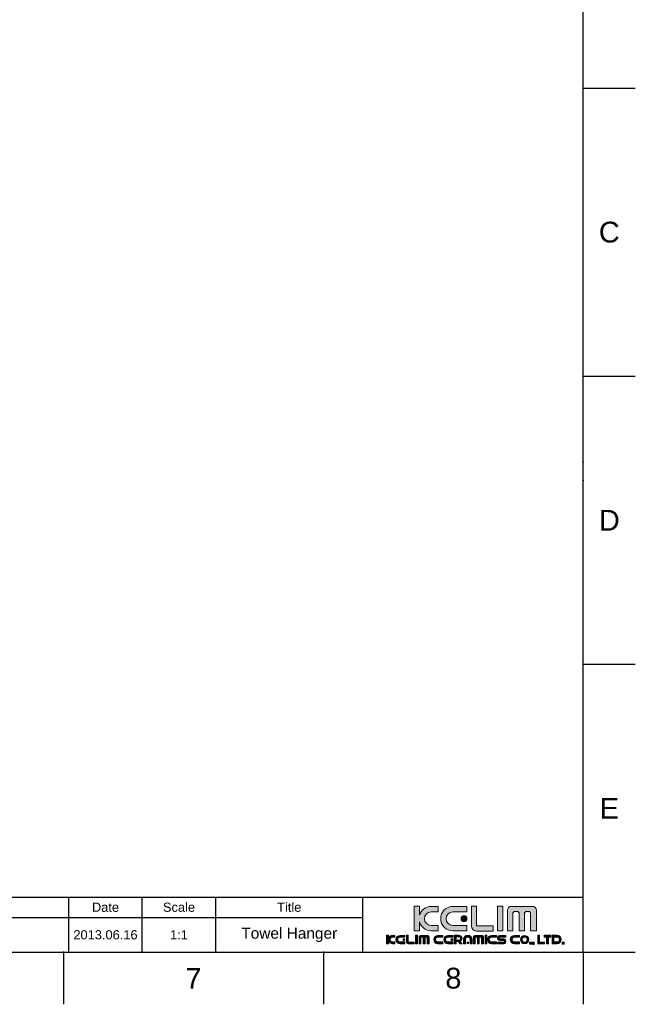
# Model space of a CAD drawing. Header units: millimetres. Extents: x 580 to 2065, y -13 to 1037.
# Tile 5 of 6: x 1646 to 2065, y -13 to 656. Entities that reach past the tile are written whole.
import ezdxf

# ---------------------------------------------------------------- set-up
doc = ezdxf.new("R2010")
doc.units = ezdxf.units.MM
doc.header["$LTSCALE"] = 0.1
doc.layers.add('FORM', color=7, linetype='Continuous')
doc.layers.add('TEXT', color=2, linetype='Continuous')
doc.styles.get("Standard").update_dxf_attribs({"font": 'arial_0.ttf'})

msp = doc.modelspace()

# ---------------------------------------------------------------- hatches: boundary and pattern name
at = {"layer": 'TEXT'}
h = msp.add_hatch(color=2, dxfattribs=at)
h.dxf.hatch_style = 2
edge = h.paths.add_edge_path()
edge.add_spline(control_points=[(1930.67, 40.36), (1930.67, 40.36), (1925.85, 40.36), (1925.85, 40.36), (1923.31, 40.36), (1921.27, 42.41), (1921.27, 44.93), (1921.27, 47.47), (1923.31, 49.52), (1925.85, 49.52), (1925.85, 49.52), (1930.67, 49.52), (1930.67, 49.52), (1930.67, 49.52), (1930.67, 53.3), (1930.67, 53.3), (1930.67, 53.3), (1925.91, 53.3), (1925.91, 53.3), (1922.09, 53.3), (1918.89, 50.74), (1917.91, 47.25), (1917.91, 47.25), (1917.91, 53.42), (1917.91, 53.42), (1917.91, 53.42), (1914.38, 53.42), (1914.38, 53.42), (1914.38, 53.42), (1914.38, 36.58), (1914.38, 36.58), (1914.38, 36.58), (1917.91, 36.58), (1917.91, 36.58), (1917.91, 36.58), (1917.91, 42.76), (1917.91, 42.76), (1918.89, 39.26), (1922.09, 36.69), (1925.91, 36.69), (1925.91, 36.69), (1930.67, 36.69), (1930.67, 36.69), (1930.67, 36.69), (1930.67, 40.36), (1930.67, 40.36)], knot_values=[0, 0, 0, 0, 1, 1, 1, 2, 2, 2, 3, 3, 3, 4, 4, 4, 5, 5, 5, 6, 6, 6, 7, 7, 7, 8, 8, 8, 9, 9, 9, 10, 10, 10, 11, 11, 11, 12, 12, 12, 13, 13, 13, 14, 14, 14, 15, 15, 15, 15], degree=3, periodic=0)
h = msp.add_hatch(color=256, dxfattribs=at)
h.dxf.hatch_style = 2
edge = h.paths.add_edge_path()
edge.add_spline(control_points=[(1940.63, 36.69), (1940.63, 36.69), (1950.23, 36.69), (1950.23, 36.69), (1950.23, 36.69), (1950.23, 40.36), (1950.23, 40.36), (1950.23, 40.36), (1940.57, 40.36), (1940.57, 40.36), (1938.04, 40.36), (1936, 42.41), (1936, 44.93), (1936, 47.47), (1938.04, 49.52), (1940.57, 49.52), (1940.57, 49.52), (1950.23, 49.52), (1950.23, 49.52), (1950.23, 49.52), (1950.23, 53.3), (1950.23, 53.3), (1950.23, 53.3), (1940.63, 53.3), (1940.63, 53.3), (1936.04, 53.3), (1932.33, 49.59), (1932.33, 45), (1932.33, 40.41), (1936.04, 36.69), (1940.63, 36.69)], knot_values=[0, 0, 0, 0, 1, 1, 1, 2, 2, 2, 3, 3, 3, 4, 4, 4, 5, 5, 5, 6, 6, 6, 7, 7, 7, 8, 8, 8, 9, 9, 9, 10, 10, 10, 10], degree=3, periodic=0)
h = msp.add_hatch(color=2, dxfattribs=at)
h.dxf.hatch_style = 2
edge = h.paths.add_edge_path()
edge.add_spline(control_points=[(1946.18, 44.93), (1946.18, 43.83), (1947.08, 42.93), (1948.18, 42.93), (1949.29, 42.93), (1950.19, 43.83), (1950.19, 44.93), (1950.19, 46.05), (1949.29, 46.94), (1948.18, 46.94), (1947.08, 46.94), (1946.18, 46.05), (1946.18, 44.93)], knot_values=[0, 0, 0, 0, 1, 1, 1, 2, 2, 2, 3, 3, 3, 4, 4, 4, 4], degree=3, periodic=0)
h = msp.add_hatch(color=2, dxfattribs=at)
h.dxf.hatch_style = 2
edge = h.paths.add_edge_path()
edge.add_spline(control_points=[(1956.74, 36.56), (1956.74, 36.56), (1968.09, 36.56), (1968.09, 36.56), (1968.09, 36.56), (1968.09, 40.1), (1968.09, 40.1), (1968.09, 40.1), (1956.77, 40.1), (1956.77, 40.1), (1956.77, 40.1), (1956.75, 40.06), (1956.75, 40.06), (1956.75, 40.06), (1956.75, 53.42), (1956.75, 53.42), (1956.75, 53.42), (1953.22, 53.42), (1953.22, 53.42), (1953.22, 53.42), (1953.22, 40.1), (1953.22, 40.1), (1953.22, 40.1), (1953.21, 40.11), (1953.21, 40.11), (1953.21, 38.15), (1954.8, 36.55), (1956.77, 36.55), (1956.77, 36.55), (1956.74, 36.56), (1956.74, 36.56)], knot_values=[0, 0, 0, 0, 1, 1, 1, 2, 2, 2, 3, 3, 3, 4, 4, 4, 5, 5, 5, 6, 6, 6, 7, 7, 7, 8, 8, 8, 9, 9, 9, 10, 10, 10, 10], degree=3, periodic=0)
h = msp.add_hatch(color=2, dxfattribs=at)
h.dxf.hatch_style = 2
h.paths.add_polyline_path([(1974.57, 53.42), (1971.03, 53.42), (1971.03, 36.58), (1974.57, 36.58)])
h = msp.add_hatch(color=2, dxfattribs=at)
h.dxf.hatch_style = 2
edge = h.paths.add_edge_path()
edge.add_spline(control_points=[(1994.75, 53.34), (1994.75, 53.34), (1980.37, 53.34), (1980.37, 53.34), (1978.89, 53.34), (1977.69, 52.15), (1977.69, 50.68), (1977.69, 50.68), (1977.69, 36.6), (1977.69, 36.6), (1977.69, 36.6), (1981.51, 36.6), (1981.51, 36.6), (1981.51, 36.6), (1981.51, 48.94), (1981.51, 48.94), (1981.51, 48.94), (1982.31, 49.74), (1982.31, 49.74), (1982.31, 49.74), (1984.87, 49.74), (1984.87, 49.74), (1984.87, 49.74), (1985.67, 48.94), (1985.67, 48.94), (1985.67, 48.94), (1985.67, 36.6), (1985.67, 36.6), (1985.67, 36.6), (1989.36, 36.6), (1989.36, 36.6), (1989.36, 36.6), (1989.36, 48.94), (1989.36, 48.94), (1989.36, 48.94), (1990.17, 49.74), (1990.17, 49.74), (1990.17, 49.74), (1992.72, 49.74), (1992.72, 49.74), (1992.72, 49.74), (1993.51, 48.94), (1993.51, 48.94), (1993.51, 48.94), (1993.51, 36.6), (1993.51, 36.6), (1993.51, 36.6), (1997.43, 36.6), (1997.43, 36.6), (1997.43, 36.6), (1997.43, 50.68), (1997.43, 50.68), (1997.43, 52.15), (1996.23, 53.34), (1994.75, 53.34)], knot_values=[0, 0, 0, 0, 1, 1, 1, 2, 2, 2, 3, 3, 3, 4, 4, 4, 5, 5, 5, 6, 6, 6, 7, 7, 7, 8, 8, 8, 9, 9, 9, 10, 10, 10, 11, 11, 11, 12, 12, 12, 13, 13, 13, 14, 14, 14, 15, 15, 15, 16, 16, 16, 17, 17, 17, 18, 18, 18, 18], degree=3, periodic=0)
h = msp.add_hatch(color=2, dxfattribs=at)
h.dxf.hatch_style = 2
edge = h.paths.add_edge_path()
edge.add_spline(control_points=[(1896.76, 31.5), (1896.76, 31.5), (1896.76, 33.66), (1896.76, 33.66), (1896.76, 33.66), (1895.53, 33.66), (1895.53, 33.66), (1895.53, 33.66), (1895.53, 27.78), (1895.53, 27.78), (1895.53, 27.78), (1896.76, 27.78), (1896.76, 27.78), (1896.76, 27.78), (1896.76, 29.95), (1896.76, 29.95), (1897.09, 28.73), (1898.21, 27.83), (1899.55, 27.83), (1899.55, 27.83), (1901.21, 27.83), (1901.21, 27.83), (1901.21, 27.83), (1901.21, 29.1), (1901.21, 29.1), (1901.21, 29.1), (1899.53, 29.1), (1899.53, 29.1), (1898.64, 29.1), (1897.93, 29.82), (1897.93, 30.7), (1897.93, 31.59), (1898.64, 32.3), (1899.53, 32.3), (1899.53, 32.3), (1901.21, 32.3), (1901.21, 32.3), (1901.21, 32.3), (1901.21, 33.62), (1901.21, 33.62), (1901.21, 33.62), (1899.55, 33.62), (1899.55, 33.62), (1898.21, 33.62), (1897.09, 32.72), (1896.76, 31.5)], knot_values=[0, 0, 0, 0, 1, 1, 1, 2, 2, 2, 3, 3, 3, 4, 4, 4, 5, 5, 5, 6, 6, 6, 7, 7, 7, 8, 8, 8, 9, 9, 9, 10, 10, 10, 11, 11, 11, 12, 12, 12, 13, 13, 13, 14, 14, 14, 15, 15, 15, 15], degree=3, periodic=0)
h = msp.add_hatch(color=2, dxfattribs=at)
h.dxf.hatch_style = 2
edge = h.paths.add_edge_path()
edge.add_spline(control_points=[(1901.78, 30.72), (1901.78, 29.12), (1903.08, 27.83), (1904.68, 27.83), (1904.68, 27.83), (1908.03, 27.83), (1908.03, 27.83), (1908.03, 27.83), (1908.03, 29.1), (1908.03, 29.1), (1908.03, 29.1), (1904.66, 29.1), (1904.66, 29.1), (1903.78, 29.1), (1903.06, 29.82), (1903.06, 30.7), (1903.06, 31.59), (1903.78, 32.3), (1904.66, 32.3), (1904.66, 32.3), (1908.03, 32.3), (1908.03, 32.3), (1908.03, 32.3), (1908.03, 33.62), (1908.03, 33.62), (1908.03, 33.62), (1904.68, 33.62), (1904.68, 33.62), (1903.08, 33.62), (1901.78, 32.32), (1901.78, 30.72)], knot_values=[0, 0, 0, 0, 1, 1, 1, 2, 2, 2, 3, 3, 3, 4, 4, 4, 5, 5, 5, 6, 6, 6, 7, 7, 7, 8, 8, 8, 9, 9, 9, 10, 10, 10, 10], degree=3, periodic=0)
h = msp.add_hatch(color=2, dxfattribs=at)
h.dxf.hatch_style = 2
edge = h.paths.add_edge_path()
edge.add_spline(control_points=[(1910.3, 29), (1910.3, 29), (1910.3, 33.66), (1910.3, 33.66), (1910.3, 33.66), (1909.07, 33.66), (1909.07, 33.66), (1909.07, 33.66), (1909.07, 29.01), (1909.07, 29.01), (1909.07, 29.01), (1909.07, 29.02), (1909.07, 29.02), (1909.07, 28.33), (1909.62, 27.78), (1910.31, 27.78), (1910.31, 27.78), (1910.3, 27.78), (1910.3, 27.78), (1910.3, 27.78), (1914.26, 27.78), (1914.26, 27.78), (1914.26, 27.78), (1914.26, 29.01), (1914.26, 29.01), (1914.26, 29.01), (1910.31, 29.01), (1910.31, 29.01), (1910.31, 29.01), (1910.3, 29), (1910.3, 29)], knot_values=[0, 0, 0, 0, 1, 1, 1, 2, 2, 2, 3, 3, 3, 4, 4, 4, 5, 5, 5, 6, 6, 6, 7, 7, 7, 8, 8, 8, 9, 9, 9, 10, 10, 10, 10], degree=3, periodic=0)
h = msp.add_hatch(color=2, dxfattribs=at)
h.dxf.hatch_style = 2
h.paths.add_polyline_path([(1915.28, 27.78), (1916.52, 27.78), (1916.52, 33.66), (1915.28, 33.66)])
h = msp.add_hatch(color=2, dxfattribs=at)
h.dxf.hatch_style = 2
edge = h.paths.add_edge_path()
edge.add_spline(control_points=[(1923.56, 33.63), (1923.56, 33.63), (1918.54, 33.63), (1918.54, 33.63), (1918.02, 33.63), (1917.61, 33.22), (1917.61, 32.7), (1917.61, 32.7), (1917.61, 27.79), (1917.61, 27.79), (1917.61, 27.79), (1918.94, 27.79), (1918.94, 27.79), (1918.94, 27.79), (1918.94, 32.1), (1918.94, 32.1), (1918.94, 32.1), (1919.22, 32.38), (1919.22, 32.38), (1919.22, 32.38), (1920.11, 32.38), (1920.11, 32.38), (1920.11, 32.38), (1920.39, 32.1), (1920.39, 32.1), (1920.39, 32.1), (1920.39, 27.79), (1920.39, 27.79), (1920.39, 27.79), (1921.68, 27.79), (1921.68, 27.79), (1921.68, 27.79), (1921.68, 32.1), (1921.68, 32.1), (1921.68, 32.1), (1921.96, 32.38), (1921.96, 32.38), (1921.96, 32.38), (1922.85, 32.38), (1922.85, 32.38), (1922.85, 32.38), (1923.12, 32.1), (1923.12, 32.1), (1923.12, 32.1), (1923.12, 27.79), (1923.12, 27.79), (1923.12, 27.79), (1924.49, 27.79), (1924.49, 27.79), (1924.49, 27.79), (1924.49, 32.7), (1924.49, 32.7), (1924.49, 33.22), (1924.07, 33.63), (1923.56, 33.63)], knot_values=[0, 0, 0, 0, 1, 1, 1, 2, 2, 2, 3, 3, 3, 4, 4, 4, 5, 5, 5, 6, 6, 6, 7, 7, 7, 8, 8, 8, 9, 9, 9, 10, 10, 10, 11, 11, 11, 12, 12, 12, 13, 13, 13, 14, 14, 14, 15, 15, 15, 16, 16, 16, 17, 17, 17, 18, 18, 18, 18], degree=3, periodic=0)
h = msp.add_hatch(color=2, dxfattribs=at)
h.dxf.hatch_style = 2
edge = h.paths.add_edge_path()
edge.add_spline(control_points=[(1927.57, 30.72), (1927.57, 29.12), (1928.86, 27.83), (1930.46, 27.83), (1930.46, 27.83), (1933.81, 27.83), (1933.81, 27.83), (1933.81, 27.83), (1933.81, 29.1), (1933.81, 29.1), (1933.81, 29.1), (1930.44, 29.1), (1930.44, 29.1), (1929.56, 29.1), (1928.85, 29.82), (1928.85, 30.7), (1928.85, 31.59), (1929.56, 32.3), (1930.44, 32.3), (1930.44, 32.3), (1933.81, 32.3), (1933.81, 32.3), (1933.81, 32.3), (1933.81, 33.62), (1933.81, 33.62), (1933.81, 33.62), (1930.46, 33.62), (1930.46, 33.62), (1928.86, 33.62), (1927.57, 32.32), (1927.57, 30.72)], knot_values=[0, 0, 0, 0, 1, 1, 1, 2, 2, 2, 3, 3, 3, 4, 4, 4, 5, 5, 5, 6, 6, 6, 7, 7, 7, 8, 8, 8, 9, 9, 9, 10, 10, 10, 10], degree=3, periodic=0)
h = msp.add_hatch(color=2, dxfattribs=at)
h.dxf.hatch_style = 2
edge = h.paths.add_edge_path()
edge.add_spline(control_points=[(1934.39, 30.72), (1934.39, 29.12), (1935.68, 27.83), (1937.29, 27.83), (1937.29, 27.83), (1940.63, 27.83), (1940.63, 27.83), (1940.63, 27.83), (1940.63, 29.1), (1940.63, 29.1), (1940.63, 29.1), (1937.26, 29.1), (1937.26, 29.1), (1936.38, 29.1), (1935.67, 29.82), (1935.67, 30.7), (1935.67, 31.59), (1936.38, 32.3), (1937.26, 32.3), (1937.26, 32.3), (1940.63, 32.3), (1940.63, 32.3), (1940.63, 32.3), (1940.63, 33.62), (1940.63, 33.62), (1940.63, 33.62), (1937.29, 33.62), (1937.29, 33.62), (1935.68, 33.62), (1934.39, 32.32), (1934.39, 30.72)], knot_values=[0, 0, 0, 0, 1, 1, 1, 2, 2, 2, 3, 3, 3, 4, 4, 4, 5, 5, 5, 6, 6, 6, 7, 7, 7, 8, 8, 8, 9, 9, 9, 10, 10, 10, 10], degree=3, periodic=0)
h = msp.add_hatch(color=2, dxfattribs=at)
h.dxf.hatch_style = 2
edge = h.paths.add_edge_path()
edge.add_spline(control_points=[(1946.86, 31.49), (1946.86, 32.69), (1945.76, 33.66), (1944.41, 33.66), (1944.41, 33.66), (1942.81, 33.66), (1942.81, 33.66), (1942.81, 33.66), (1941.58, 33.66), (1941.58, 33.66), (1941.58, 33.66), (1941.58, 32.7), (1941.58, 32.7), (1941.58, 32.7), (1941.58, 30.32), (1941.58, 30.32), (1941.58, 30.32), (1941.58, 29.33), (1941.58, 29.33), (1941.58, 29.33), (1941.58, 27.78), (1941.58, 27.78), (1941.58, 27.78), (1942.81, 27.78), (1942.81, 27.78), (1942.81, 27.78), (1942.81, 29.33), (1942.81, 29.33), (1942.81, 29.33), (1944.31, 29.33), (1944.31, 29.33), (1944.31, 29.33), (1945.62, 27.78), (1945.62, 27.78), (1945.62, 27.78), (1946.85, 27.78), (1946.85, 27.78), (1946.85, 27.78), (1945.39, 29.51), (1945.39, 29.51), (1946.25, 29.84), (1946.86, 30.61), (1946.86, 31.49)], knot_values=[0, 0, 0, 0, 1, 1, 1, 2, 2, 2, 3, 3, 3, 4, 4, 4, 5, 5, 5, 6, 6, 6, 7, 7, 7, 8, 8, 8, 9, 9, 9, 10, 10, 10, 11, 11, 11, 12, 12, 12, 13, 13, 13, 14, 14, 14, 14], degree=3, periodic=0)
edge = h.paths.add_edge_path()
edge.add_spline(control_points=[(1944.43, 30.32), (1944.43, 30.32), (1942.81, 30.32), (1942.81, 30.32), (1942.81, 30.32), (1942.81, 32.7), (1942.81, 32.7), (1942.81, 32.7), (1944.43, 32.7), (1944.43, 32.7), (1945.17, 32.7), (1945.78, 32.17), (1945.78, 31.51), (1945.78, 30.85), (1945.17, 30.32), (1944.43, 30.32)], knot_values=[0, 0, 0, 0, 1, 1, 1, 2, 2, 2, 3, 3, 3, 4, 4, 4, 5, 5, 5, 5], degree=3, periodic=0)
h = msp.add_hatch(color=2, dxfattribs=at)
h.dxf.hatch_style = 2
edge = h.paths.add_edge_path()
edge.add_spline(control_points=[(1950.74, 33.62), (1949.15, 33.62), (1947.85, 32.42), (1947.85, 30.93), (1947.85, 30.93), (1947.85, 27.83), (1947.85, 27.83), (1947.85, 27.83), (1949.13, 27.83), (1949.13, 27.83), (1949.13, 27.83), (1949.13, 30.95), (1949.13, 30.95), (1949.13, 31.77), (1949.84, 32.43), (1950.72, 32.43), (1951.61, 32.43), (1952.32, 31.77), (1952.32, 30.95), (1952.32, 30.95), (1952.32, 27.83), (1952.32, 27.83), (1952.32, 27.83), (1953.64, 27.83), (1953.64, 27.83), (1953.64, 27.83), (1953.64, 30.93), (1953.64, 30.93), (1953.64, 32.42), (1952.35, 33.62), (1950.74, 33.62)], knot_values=[0, 0, 0, 0, 1, 1, 1, 2, 2, 2, 3, 3, 3, 4, 4, 4, 5, 5, 5, 6, 6, 6, 7, 7, 7, 8, 8, 8, 9, 9, 9, 10, 10, 10, 10], degree=3, periodic=0)
h = msp.add_hatch(color=2, dxfattribs=at)
h.dxf.hatch_style = 2
edge = h.paths.add_edge_path()
edge.add_spline(control_points=[(1960.49, 33.63), (1960.49, 33.63), (1955.48, 33.63), (1955.48, 33.63), (1954.96, 33.63), (1954.54, 33.22), (1954.54, 32.7), (1954.54, 32.7), (1954.54, 27.79), (1954.54, 27.79), (1954.54, 27.79), (1955.88, 27.79), (1955.88, 27.79), (1955.88, 27.79), (1955.88, 32.1), (1955.88, 32.1), (1955.88, 32.1), (1956.15, 32.38), (1956.15, 32.38), (1956.15, 32.38), (1957.05, 32.38), (1957.05, 32.38), (1957.05, 32.38), (1957.32, 32.1), (1957.32, 32.1), (1957.32, 32.1), (1957.32, 27.79), (1957.32, 27.79), (1957.32, 27.79), (1958.61, 27.79), (1958.61, 27.79), (1958.61, 27.79), (1958.61, 32.1), (1958.61, 32.1), (1958.61, 32.1), (1958.89, 32.38), (1958.89, 32.38), (1958.89, 32.38), (1959.78, 32.38), (1959.78, 32.38), (1959.78, 32.38), (1960.06, 32.1), (1960.06, 32.1), (1960.06, 32.1), (1960.06, 27.79), (1960.06, 27.79), (1960.06, 27.79), (1961.43, 27.79), (1961.43, 27.79), (1961.43, 27.79), (1961.43, 32.7), (1961.43, 32.7), (1961.43, 33.22), (1961.01, 33.63), (1960.49, 33.63)], knot_values=[0, 0, 0, 0, 1, 1, 1, 2, 2, 2, 3, 3, 3, 4, 4, 4, 5, 5, 5, 6, 6, 6, 7, 7, 7, 8, 8, 8, 9, 9, 9, 10, 10, 10, 11, 11, 11, 12, 12, 12, 13, 13, 13, 14, 14, 14, 15, 15, 15, 16, 16, 16, 17, 17, 17, 18, 18, 18, 18], degree=3, periodic=0)
h = msp.add_hatch(color=2, dxfattribs=at)
h.dxf.hatch_style = 2
h.paths.add_polyline_path([(1962.5, 27.78), (1963.73, 27.78), (1963.73, 33.66), (1962.5, 33.66)])
h = msp.add_hatch(color=2, dxfattribs=at)
h.dxf.hatch_style = 2
edge = h.paths.add_edge_path()
edge.add_spline(control_points=[(1964.1, 30.72), (1964.1, 29.12), (1965.39, 27.83), (1966.99, 27.83), (1966.99, 27.83), (1970.34, 27.83), (1970.34, 27.83), (1970.34, 27.83), (1970.34, 29.1), (1970.34, 29.1), (1970.34, 29.1), (1966.97, 29.1), (1966.97, 29.1), (1966.09, 29.1), (1965.37, 29.82), (1965.37, 30.7), (1965.37, 31.59), (1966.09, 32.3), (1966.97, 32.3), (1966.97, 32.3), (1970.34, 32.3), (1970.34, 32.3), (1970.34, 32.3), (1970.34, 33.62), (1970.34, 33.62), (1970.34, 33.62), (1966.99, 33.62), (1966.99, 33.62), (1965.39, 33.62), (1964.1, 32.32), (1964.1, 30.72)], knot_values=[0, 0, 0, 0, 1, 1, 1, 2, 2, 2, 3, 3, 3, 4, 4, 4, 5, 5, 5, 6, 6, 6, 7, 7, 7, 8, 8, 8, 9, 9, 9, 10, 10, 10, 10], degree=3, periodic=0)
h = msp.add_hatch(color=2, dxfattribs=at)
h.dxf.hatch_style = 2
edge = h.paths.add_edge_path()
edge.add_spline(control_points=[(1970.96, 31.83), (1970.96, 30.03), (1972.78, 30.19), (1972.78, 30.19), (1972.78, 30.19), (1972.83, 30.19), (1972.83, 30.19), (1972.83, 30.19), (1974.8, 30.19), (1974.8, 30.19), (1974.8, 30.19), (1975.15, 30.19), (1975.15, 30.19), (1975.15, 30.19), (1975.63, 30.11), (1975.63, 29.65), (1975.63, 29.19), (1975.32, 29.01), (1975.15, 29.01), (1975.15, 29.01), (1970.96, 29.01), (1970.96, 29.01), (1970.96, 29.01), (1970.96, 27.83), (1970.96, 27.83), (1970.96, 27.83), (1975.12, 27.83), (1975.12, 27.83), (1975.12, 27.83), (1976.67, 27.83), (1976.67, 29.62), (1976.67, 31.41), (1974.84, 31.26), (1974.84, 31.26), (1974.84, 31.26), (1974.8, 31.26), (1974.8, 31.26), (1974.8, 31.26), (1972.83, 31.26), (1972.83, 31.26), (1972.83, 31.26), (1972.48, 31.26), (1972.48, 31.26), (1972.48, 31.26), (1972, 31.34), (1972, 31.8), (1972, 32.26), (1972.31, 32.43), (1972.48, 32.43), (1972.48, 32.43), (1976.67, 32.43), (1976.67, 32.43), (1976.67, 32.43), (1976.67, 33.62), (1976.67, 33.62), (1976.67, 33.62), (1972.51, 33.62), (1972.51, 33.62), (1972.51, 33.62), (1970.96, 33.62), (1970.96, 31.83)], knot_values=[0, 0, 0, 0, 1, 1, 1, 2, 2, 2, 3, 3, 3, 4, 4, 4, 5, 5, 5, 6, 6, 6, 7, 7, 7, 8, 8, 8, 9, 9, 9, 10, 10, 10, 11, 11, 11, 12, 12, 12, 13, 13, 13, 14, 14, 14, 15, 15, 15, 16, 16, 16, 17, 17, 17, 18, 18, 18, 19, 19, 19, 20, 20, 20, 20], degree=3, periodic=0)
h = msp.add_hatch(color=2, dxfattribs=at)
h.dxf.hatch_style = 2
edge = h.paths.add_edge_path()
edge.add_spline(control_points=[(1979.65, 30.72), (1979.65, 29.12), (1980.94, 27.83), (1982.54, 27.83), (1982.54, 27.83), (1985.89, 27.83), (1985.89, 27.83), (1985.89, 27.83), (1985.89, 29.1), (1985.89, 29.1), (1985.89, 29.1), (1982.52, 29.1), (1982.52, 29.1), (1981.64, 29.1), (1980.93, 29.82), (1980.93, 30.7), (1980.93, 31.59), (1981.64, 32.3), (1982.52, 32.3), (1982.52, 32.3), (1985.89, 32.3), (1985.89, 32.3), (1985.89, 32.3), (1985.89, 33.62), (1985.89, 33.62), (1985.89, 33.62), (1982.54, 33.62), (1982.54, 33.62), (1980.94, 33.62), (1979.65, 32.32), (1979.65, 30.72)], knot_values=[0, 0, 0, 0, 1, 1, 1, 2, 2, 2, 3, 3, 3, 4, 4, 4, 5, 5, 5, 6, 6, 6, 7, 7, 7, 8, 8, 8, 9, 9, 9, 10, 10, 10, 10], degree=3, periodic=0)
h = msp.add_hatch(color=2, dxfattribs=at)
h.dxf.hatch_style = 2
edge = h.paths.add_edge_path()
edge.add_spline(control_points=[(1989.43, 33.62), (1987.83, 33.62), (1986.53, 32.32), (1986.53, 30.72), (1986.53, 29.12), (1987.83, 27.83), (1989.43, 27.83), (1991.03, 27.83), (1992.32, 29.12), (1992.32, 30.72), (1992.32, 32.32), (1991.03, 33.62), (1989.43, 33.62)], knot_values=[0, 0, 0, 0, 1, 1, 1, 2, 2, 2, 3, 3, 3, 4, 4, 4, 4], degree=3, periodic=0)
edge = h.paths.add_edge_path()
edge.add_spline(control_points=[(1989.43, 28.95), (1988.45, 28.95), (1987.66, 29.75), (1987.66, 30.72), (1987.66, 31.7), (1988.45, 32.49), (1989.43, 32.49), (1990.4, 32.49), (1991.2, 31.7), (1991.2, 30.72), (1991.2, 29.75), (1990.4, 28.95), (1989.43, 28.95)], knot_values=[0, 0, 0, 0, 1, 1, 1, 2, 2, 2, 3, 3, 3, 4, 4, 4, 4], degree=3, periodic=0)
h = msp.add_hatch(color=2, dxfattribs=at)
h.dxf.hatch_style = 2
h.paths.add_polyline_path([(1999.55, 33.66), (1998.31, 33.66), (1998.31, 29.02), (1998.31, 27.78), (1999.55, 27.78), (2002.86, 27.78), (2002.86, 29.02), (1999.55, 29.02)])
h = msp.add_hatch(color=2, dxfattribs=at)
h.dxf.hatch_style = 2
h.paths.add_polyline_path([(2004.41, 33.66), (2002.76, 33.66), (2002.76, 32.43), (2004.41, 32.43), (2004.41, 27.78), (2005.64, 27.78), (2005.64, 32.43), (2007.3, 32.43), (2007.3, 33.66), (2005.64, 33.66)])
h = msp.add_hatch(color=2, dxfattribs=at)
h.dxf.hatch_style = 2
edge = h.paths.add_edge_path()
edge.add_spline(control_points=[(2011.44, 33.64), (2011.44, 33.64), (2008.09, 33.64), (2008.09, 33.64), (2008.09, 33.64), (2008.09, 27.85), (2008.09, 27.85), (2008.09, 27.85), (2011.44, 27.85), (2011.44, 27.85), (2013.04, 27.85), (2014.34, 29.14), (2014.34, 30.74), (2014.34, 32.34), (2013.04, 33.64), (2011.44, 33.64)], knot_values=[0, 0, 0, 0, 1, 1, 1, 2, 2, 2, 3, 3, 3, 4, 4, 4, 5, 5, 5, 5], degree=3, periodic=0)
edge = h.paths.add_edge_path()
edge.add_spline(control_points=[(2011.46, 29.17), (2011.46, 29.17), (2009.32, 29.17), (2009.32, 29.17), (2009.32, 29.17), (2009.32, 32.36), (2009.32, 32.36), (2009.32, 32.36), (2011.46, 32.36), (2011.46, 32.36), (2012.34, 32.36), (2013.06, 31.65), (2013.06, 30.76), (2013.06, 29.88), (2012.34, 29.17), (2011.46, 29.17)], knot_values=[0, 0, 0, 0, 1, 1, 1, 2, 2, 2, 3, 3, 3, 4, 4, 4, 5, 5, 5, 5], degree=3, periodic=0)
h = msp.add_hatch(color=2, dxfattribs=at)
h.dxf.hatch_style = 2
edge = h.paths.add_edge_path()
edge.add_spline(control_points=[(1906.62, 30.7), (1906.62, 30.31), (1906.93, 30), (1907.31, 30), (1907.7, 30), (1908.01, 30.31), (1908.01, 30.7), (1908.01, 31.09), (1907.7, 31.4), (1907.31, 31.4), (1906.93, 31.4), (1906.62, 31.09), (1906.62, 30.7)], knot_values=[0, 0, 0, 0, 1, 1, 1, 2, 2, 2, 3, 3, 3, 4, 4, 4, 4], degree=3, periodic=0)
h = msp.add_hatch(color=2, dxfattribs=at)
h.dxf.hatch_style = 2
edge = h.paths.add_edge_path()
edge.add_spline(control_points=[(1939.22, 30.7), (1939.22, 30.31), (1939.53, 30), (1939.92, 30), (1940.3, 30), (1940.62, 30.31), (1940.62, 30.7), (1940.62, 31.09), (1940.3, 31.4), (1939.92, 31.4), (1939.53, 31.4), (1939.22, 31.09), (1939.22, 30.7)], knot_values=[0, 0, 0, 0, 1, 1, 1, 2, 2, 2, 3, 3, 3, 4, 4, 4, 4], degree=3, periodic=0)
h = msp.add_hatch(color=2, dxfattribs=at)
h.dxf.hatch_style = 2
edge = h.paths.add_edge_path()
edge.add_spline(control_points=[(1950.76, 29.27), (1950.38, 29.27), (1950.07, 28.95), (1950.07, 28.57), (1950.07, 28.18), (1950.38, 27.87), (1950.76, 27.87), (1951.15, 27.87), (1951.46, 28.18), (1951.46, 28.57), (1951.46, 28.95), (1951.15, 29.27), (1950.76, 29.27)], knot_values=[0, 0, 0, 0, 1, 1, 1, 2, 2, 2, 3, 3, 3, 4, 4, 4, 4], degree=3, periodic=0)
h = msp.add_hatch(color=2, dxfattribs=at)
h.dxf.hatch_style = 2
h.paths.add_polyline_path([(1992.8, 27.6), (1994.08, 27.6), (1994.08, 28.88), (1992.8, 28.88)])
h = msp.add_hatch(color=2, dxfattribs=at)
h.dxf.hatch_style = 2
h.paths.add_polyline_path([(1994.67, 27.6), (1995.18, 27.6), (1994.82, 27.29), (1995.59, 27.29), (1995.95, 27.6), (1995.95, 28.88), (1994.67, 28.88)])
h = msp.add_hatch(color=2, dxfattribs=at)
h.dxf.hatch_style = 2
h.paths.add_polyline_path([(2015.01, 27.6), (2016.29, 27.6), (2016.29, 28.88), (2015.01, 28.88)])

# ---------------------------------------------------------------- linework, layer by layer
for p, q in [((2029.35, 22.08), (2029.35, 1001.37)), ((2029.35, 609.66), (2064.71, 609.66)), ((2029.35, 413.8), (2064.71, 413.8)), ((2029.35, 217.94), (2064.71, 217.94)), ((615.21, 22.08), (2029.35, 22.08)), ((1675.82, 22.08), (1675.82, -13.27)), ((1852.58, 22.08), (1852.58, -13.27)), ((2029.35, 22.08), (2064.71, 22.08)), ((2029.35, 22.08), (2029.35, -13.27))]:
    msp.add_line(p, q)
for p in [(2029.35, 609.66), (2029.35, 413.8), (2029.35, 355.44), (2029.35, 342.94), (2029.35, 217.94), (1675.82, 22.08), (1852.58, 22.08)]:
    msp.add_point(p)
at = {"layer": 'FORM'}
for p, q in [((1353.1, 59.58), (2029.35, 59.58)), ((1679.35, 22.08), (1679.35, 59.58)), ((1679.35, 22.08), (1679.35, 59.58)), ((1679.35, 22.08), (1679.35, 59.58)), ((1729.35, 22.08), (1729.35, 59.58)), ((1779.35, 22.08), (1779.35, 59.58)), ((1879.35, 22.08), (1879.35, 59.58)), ((1529.35, 45.83), (1879.35, 45.83))]:
    msp.add_line(p, q, dxfattribs=at)
at = {"layer": 'TEXT', "lineweight": 0}
for points in [[(1974.57, 53.42), (1971.03, 53.42), (1971.03, 36.58), (1974.57, 36.58), (1974.57, 53.42)], [(1915.28, 27.78), (1916.52, 27.78), (1916.52, 33.66), (1915.28, 33.66), (1915.28, 27.78)], [(1962.5, 27.78), (1963.73, 27.78), (1963.73, 33.66), (1962.5, 33.66), (1962.5, 27.78)], [(1999.55, 33.66), (1998.31, 33.66), (1998.31, 29.02), (1998.31, 27.78), (1999.55, 27.78), (2002.86, 27.78), (2002.86, 29.02), (1999.55, 29.02), (1999.55, 33.66)], [(2004.41, 33.66), (2002.76, 33.66), (2002.76, 32.43), (2004.41, 32.43), (2004.41, 27.78), (2005.64, 27.78), (2005.64, 32.43), (2007.3, 32.43), (2007.3, 33.66), (2005.64, 33.66), (2004.41, 33.66)], [(1992.8, 27.6), (1994.08, 27.6), (1994.08, 28.88), (1992.8, 28.88), (1992.8, 27.6)], [(1994.67, 27.6), (1995.18, 27.6), (1994.82, 27.29), (1995.59, 27.29), (1995.95, 27.6), (1995.95, 28.88), (1994.67, 28.88), (1994.67, 27.6)], [(2015.01, 27.6), (2016.29, 27.6), (2016.29, 28.88), (2015.01, 28.88), (2015.01, 27.6)]]:
    msp.add_lwpolyline(points, dxfattribs=at)
for points, knots in [([(1930.67, 40.36), (1930.67, 40.36), (1925.85, 40.36), (1925.85, 40.36), (1923.31, 40.36), (1921.27, 42.41), (1921.27, 44.93), (1921.27, 47.47), (1923.31, 49.52), (1925.85, 49.52), (1925.85, 49.52), (1930.67, 49.52), (1930.67, 49.52), (1930.67, 49.52), (1930.67, 53.3), (1930.67, 53.3), (1930.67, 53.3), (1925.91, 53.3), (1925.91, 53.3), (1922.09, 53.3), (1918.89, 50.74), (1917.91, 47.25), (1917.91, 47.25), (1917.91, 53.42), (1917.91, 53.42), (1917.91, 53.42), (1914.38, 53.42), (1914.38, 53.42), (1914.38, 53.42), (1914.38, 36.58), (1914.38, 36.58), (1914.38, 36.58), (1917.91, 36.58), (1917.91, 36.58), (1917.91, 36.58), (1917.91, 42.76), (1917.91, 42.76), (1918.89, 39.26), (1922.09, 36.69), (1925.91, 36.69), (1925.91, 36.69), (1930.67, 36.69), (1930.67, 36.69), (1930.67, 36.69), (1930.67, 40.36), (1930.67, 40.36)], [0, 0, 0, 0, 1, 1, 1, 2, 2, 2, 3, 3, 3, 4, 4, 4, 5, 5, 5, 6, 6, 6, 7, 7, 7, 8, 8, 8, 9, 9, 9, 10, 10, 10, 11, 11, 11, 12, 12, 12, 13, 13, 13, 14, 14, 14, 15, 15, 15, 15]), ([(1940.63, 36.69), (1940.63, 36.69), (1950.23, 36.69), (1950.23, 36.69), (1950.23, 36.69), (1950.23, 40.36), (1950.23, 40.36), (1950.23, 40.36), (1940.57, 40.36), (1940.57, 40.36), (1938.04, 40.36), (1936, 42.41), (1936, 44.93), (1936, 47.47), (1938.04, 49.52), (1940.57, 49.52), (1940.57, 49.52), (1950.23, 49.52), (1950.23, 49.52), (1950.23, 49.52), (1950.23, 53.3), (1950.23, 53.3), (1950.23, 53.3), (1940.63, 53.3), (1940.63, 53.3), (1936.04, 53.3), (1932.33, 49.59), (1932.33, 45), (1932.33, 40.41), (1936.04, 36.69), (1940.63, 36.69)], [0, 0, 0, 0, 1, 1, 1, 2, 2, 2, 3, 3, 3, 4, 4, 4, 5, 5, 5, 6, 6, 6, 7, 7, 7, 8, 8, 8, 9, 9, 9, 10, 10, 10, 10]), ([(1946.18, 44.93), (1946.18, 43.83), (1947.08, 42.93), (1948.18, 42.93), (1949.29, 42.93), (1950.19, 43.83), (1950.19, 44.93), (1950.19, 46.05), (1949.29, 46.94), (1948.18, 46.94), (1947.08, 46.94), (1946.18, 46.05), (1946.18, 44.93)], [0, 0, 0, 0, 1, 1, 1, 2, 2, 2, 3, 3, 3, 4, 4, 4, 4]), ([(1956.74, 36.56), (1956.74, 36.56), (1968.09, 36.56), (1968.09, 36.56), (1968.09, 36.56), (1968.09, 40.1), (1968.09, 40.1), (1968.09, 40.1), (1956.77, 40.1), (1956.77, 40.1), (1956.77, 40.1), (1956.75, 40.06), (1956.75, 40.06), (1956.75, 40.06), (1956.75, 53.42), (1956.75, 53.42), (1956.75, 53.42), (1953.22, 53.42), (1953.22, 53.42), (1953.22, 53.42), (1953.22, 40.1), (1953.22, 40.1), (1953.22, 40.1), (1953.21, 40.11), (1953.21, 40.11), (1953.21, 38.15), (1954.8, 36.55), (1956.77, 36.55), (1956.77, 36.55), (1956.74, 36.56), (1956.74, 36.56)], [0, 0, 0, 0, 1, 1, 1, 2, 2, 2, 3, 3, 3, 4, 4, 4, 5, 5, 5, 6, 6, 6, 7, 7, 7, 8, 8, 8, 9, 9, 9, 10, 10, 10, 10]), ([(1994.75, 53.34), (1994.75, 53.34), (1980.37, 53.34), (1980.37, 53.34), (1978.89, 53.34), (1977.69, 52.15), (1977.69, 50.68), (1977.69, 50.68), (1977.69, 36.6), (1977.69, 36.6), (1977.69, 36.6), (1981.51, 36.6), (1981.51, 36.6), (1981.51, 36.6), (1981.51, 48.94), (1981.51, 48.94), (1981.51, 48.94), (1982.31, 49.74), (1982.31, 49.74), (1982.31, 49.74), (1984.87, 49.74), (1984.87, 49.74), (1984.87, 49.74), (1985.67, 48.94), (1985.67, 48.94), (1985.67, 48.94), (1985.67, 36.6), (1985.67, 36.6), (1985.67, 36.6), (1989.36, 36.6), (1989.36, 36.6), (1989.36, 36.6), (1989.36, 48.94), (1989.36, 48.94), (1989.36, 48.94), (1990.17, 49.74), (1990.17, 49.74), (1990.17, 49.74), (1992.72, 49.74), (1992.72, 49.74), (1992.72, 49.74), (1993.51, 48.94), (1993.51, 48.94), (1993.51, 48.94), (1993.51, 36.6), (1993.51, 36.6), (1993.51, 36.6), (1997.43, 36.6), (1997.43, 36.6), (1997.43, 36.6), (1997.43, 50.68), (1997.43, 50.68), (1997.43, 52.15), (1996.23, 53.34), (1994.75, 53.34)], [0, 0, 0, 0, 1, 1, 1, 2, 2, 2, 3, 3, 3, 4, 4, 4, 5, 5, 5, 6, 6, 6, 7, 7, 7, 8, 8, 8, 9, 9, 9, 10, 10, 10, 11, 11, 11, 12, 12, 12, 13, 13, 13, 14, 14, 14, 15, 15, 15, 16, 16, 16, 17, 17, 17, 18, 18, 18, 18]), ([(1896.76, 31.5), (1896.76, 31.5), (1896.76, 33.66), (1896.76, 33.66), (1896.76, 33.66), (1895.53, 33.66), (1895.53, 33.66), (1895.53, 33.66), (1895.53, 27.78), (1895.53, 27.78), (1895.53, 27.78), (1896.76, 27.78), (1896.76, 27.78), (1896.76, 27.78), (1896.76, 29.95), (1896.76, 29.95), (1897.09, 28.73), (1898.21, 27.83), (1899.55, 27.83), (1899.55, 27.83), (1901.21, 27.83), (1901.21, 27.83), (1901.21, 27.83), (1901.21, 29.1), (1901.21, 29.1), (1901.21, 29.1), (1899.53, 29.1), (1899.53, 29.1), (1898.64, 29.1), (1897.93, 29.82), (1897.93, 30.7), (1897.93, 31.59), (1898.64, 32.3), (1899.53, 32.3), (1899.53, 32.3), (1901.21, 32.3), (1901.21, 32.3), (1901.21, 32.3), (1901.21, 33.62), (1901.21, 33.62), (1901.21, 33.62), (1899.55, 33.62), (1899.55, 33.62), (1898.21, 33.62), (1897.09, 32.72), (1896.76, 31.5)], [0, 0, 0, 0, 1, 1, 1, 2, 2, 2, 3, 3, 3, 4, 4, 4, 5, 5, 5, 6, 6, 6, 7, 7, 7, 8, 8, 8, 9, 9, 9, 10, 10, 10, 11, 11, 11, 12, 12, 12, 13, 13, 13, 14, 14, 14, 15, 15, 15, 15]), ([(1901.78, 30.72), (1901.78, 29.12), (1903.08, 27.83), (1904.68, 27.83), (1904.68, 27.83), (1908.03, 27.83), (1908.03, 27.83), (1908.03, 27.83), (1908.03, 29.1), (1908.03, 29.1), (1908.03, 29.1), (1904.66, 29.1), (1904.66, 29.1), (1903.78, 29.1), (1903.06, 29.82), (1903.06, 30.7), (1903.06, 31.59), (1903.78, 32.3), (1904.66, 32.3), (1904.66, 32.3), (1908.03, 32.3), (1908.03, 32.3), (1908.03, 32.3), (1908.03, 33.62), (1908.03, 33.62), (1908.03, 33.62), (1904.68, 33.62), (1904.68, 33.62), (1903.08, 33.62), (1901.78, 32.32), (1901.78, 30.72)], [0, 0, 0, 0, 1, 1, 1, 2, 2, 2, 3, 3, 3, 4, 4, 4, 5, 5, 5, 6, 6, 6, 7, 7, 7, 8, 8, 8, 9, 9, 9, 10, 10, 10, 10]), ([(1910.3, 29), (1910.3, 29), (1910.3, 33.66), (1910.3, 33.66), (1910.3, 33.66), (1909.07, 33.66), (1909.07, 33.66), (1909.07, 33.66), (1909.07, 29.01), (1909.07, 29.01), (1909.07, 29.01), (1909.07, 29.02), (1909.07, 29.02), (1909.07, 28.33), (1909.62, 27.78), (1910.31, 27.78), (1910.31, 27.78), (1910.3, 27.78), (1910.3, 27.78), (1910.3, 27.78), (1914.26, 27.78), (1914.26, 27.78), (1914.26, 27.78), (1914.26, 29.01), (1914.26, 29.01), (1914.26, 29.01), (1910.31, 29.01), (1910.31, 29.01), (1910.31, 29.01), (1910.3, 29), (1910.3, 29)], [0, 0, 0, 0, 1, 1, 1, 2, 2, 2, 3, 3, 3, 4, 4, 4, 5, 5, 5, 6, 6, 6, 7, 7, 7, 8, 8, 8, 9, 9, 9, 10, 10, 10, 10]), ([(1923.56, 33.63), (1923.56, 33.63), (1918.54, 33.63), (1918.54, 33.63), (1918.02, 33.63), (1917.61, 33.22), (1917.61, 32.7), (1917.61, 32.7), (1917.61, 27.79), (1917.61, 27.79), (1917.61, 27.79), (1918.94, 27.79), (1918.94, 27.79), (1918.94, 27.79), (1918.94, 32.1), (1918.94, 32.1), (1918.94, 32.1), (1919.22, 32.38), (1919.22, 32.38), (1919.22, 32.38), (1920.11, 32.38), (1920.11, 32.38), (1920.11, 32.38), (1920.39, 32.1), (1920.39, 32.1), (1920.39, 32.1), (1920.39, 27.79), (1920.39, 27.79), (1920.39, 27.79), (1921.68, 27.79), (1921.68, 27.79), (1921.68, 27.79), (1921.68, 32.1), (1921.68, 32.1), (1921.68, 32.1), (1921.96, 32.38), (1921.96, 32.38), (1921.96, 32.38), (1922.85, 32.38), (1922.85, 32.38), (1922.85, 32.38), (1923.12, 32.1), (1923.12, 32.1), (1923.12, 32.1), (1923.12, 27.79), (1923.12, 27.79), (1923.12, 27.79), (1924.49, 27.79), (1924.49, 27.79), (1924.49, 27.79), (1924.49, 32.7), (1924.49, 32.7), (1924.49, 33.22), (1924.07, 33.63), (1923.56, 33.63)], [0, 0, 0, 0, 1, 1, 1, 2, 2, 2, 3, 3, 3, 4, 4, 4, 5, 5, 5, 6, 6, 6, 7, 7, 7, 8, 8, 8, 9, 9, 9, 10, 10, 10, 11, 11, 11, 12, 12, 12, 13, 13, 13, 14, 14, 14, 15, 15, 15, 16, 16, 16, 17, 17, 17, 18, 18, 18, 18]), ([(1927.57, 30.72), (1927.57, 29.12), (1928.86, 27.83), (1930.46, 27.83), (1930.46, 27.83), (1933.81, 27.83), (1933.81, 27.83), (1933.81, 27.83), (1933.81, 29.1), (1933.81, 29.1), (1933.81, 29.1), (1930.44, 29.1), (1930.44, 29.1), (1929.56, 29.1), (1928.85, 29.82), (1928.85, 30.7), (1928.85, 31.59), (1929.56, 32.3), (1930.44, 32.3), (1930.44, 32.3), (1933.81, 32.3), (1933.81, 32.3), (1933.81, 32.3), (1933.81, 33.62), (1933.81, 33.62), (1933.81, 33.62), (1930.46, 33.62), (1930.46, 33.62), (1928.86, 33.62), (1927.57, 32.32), (1927.57, 30.72)], [0, 0, 0, 0, 1, 1, 1, 2, 2, 2, 3, 3, 3, 4, 4, 4, 5, 5, 5, 6, 6, 6, 7, 7, 7, 8, 8, 8, 9, 9, 9, 10, 10, 10, 10]), ([(1934.39, 30.72), (1934.39, 29.12), (1935.68, 27.83), (1937.29, 27.83), (1937.29, 27.83), (1940.63, 27.83), (1940.63, 27.83), (1940.63, 27.83), (1940.63, 29.1), (1940.63, 29.1), (1940.63, 29.1), (1937.26, 29.1), (1937.26, 29.1), (1936.38, 29.1), (1935.67, 29.82), (1935.67, 30.7), (1935.67, 31.59), (1936.38, 32.3), (1937.26, 32.3), (1937.26, 32.3), (1940.63, 32.3), (1940.63, 32.3), (1940.63, 32.3), (1940.63, 33.62), (1940.63, 33.62), (1940.63, 33.62), (1937.29, 33.62), (1937.29, 33.62), (1935.68, 33.62), (1934.39, 32.32), (1934.39, 30.72)], [0, 0, 0, 0, 1, 1, 1, 2, 2, 2, 3, 3, 3, 4, 4, 4, 5, 5, 5, 6, 6, 6, 7, 7, 7, 8, 8, 8, 9, 9, 9, 10, 10, 10, 10]), ([(1946.86, 31.49), (1946.86, 32.69), (1945.76, 33.66), (1944.41, 33.66), (1944.41, 33.66), (1942.81, 33.66), (1942.81, 33.66), (1942.81, 33.66), (1941.58, 33.66), (1941.58, 33.66), (1941.58, 33.66), (1941.58, 32.7), (1941.58, 32.7), (1941.58, 32.7), (1941.58, 30.32), (1941.58, 30.32), (1941.58, 30.32), (1941.58, 29.33), (1941.58, 29.33), (1941.58, 29.33), (1941.58, 27.78), (1941.58, 27.78), (1941.58, 27.78), (1942.81, 27.78), (1942.81, 27.78), (1942.81, 27.78), (1942.81, 29.33), (1942.81, 29.33), (1942.81, 29.33), (1944.31, 29.33), (1944.31, 29.33), (1944.31, 29.33), (1945.62, 27.78), (1945.62, 27.78), (1945.62, 27.78), (1946.85, 27.78), (1946.85, 27.78), (1946.85, 27.78), (1945.39, 29.51), (1945.39, 29.51), (1946.25, 29.84), (1946.86, 30.61), (1946.86, 31.49)], [0, 0, 0, 0, 1, 1, 1, 2, 2, 2, 3, 3, 3, 4, 4, 4, 5, 5, 5, 6, 6, 6, 7, 7, 7, 8, 8, 8, 9, 9, 9, 10, 10, 10, 11, 11, 11, 12, 12, 12, 13, 13, 13, 14, 14, 14, 14]), ([(1950.74, 33.62), (1949.15, 33.62), (1947.85, 32.42), (1947.85, 30.93), (1947.85, 30.93), (1947.85, 27.83), (1947.85, 27.83), (1947.85, 27.83), (1949.13, 27.83), (1949.13, 27.83), (1949.13, 27.83), (1949.13, 30.95), (1949.13, 30.95), (1949.13, 31.77), (1949.84, 32.43), (1950.72, 32.43), (1951.61, 32.43), (1952.32, 31.77), (1952.32, 30.95), (1952.32, 30.95), (1952.32, 27.83), (1952.32, 27.83), (1952.32, 27.83), (1953.64, 27.83), (1953.64, 27.83), (1953.64, 27.83), (1953.64, 30.93), (1953.64, 30.93), (1953.64, 32.42), (1952.35, 33.62), (1950.74, 33.62)], [0, 0, 0, 0, 1, 1, 1, 2, 2, 2, 3, 3, 3, 4, 4, 4, 5, 5, 5, 6, 6, 6, 7, 7, 7, 8, 8, 8, 9, 9, 9, 10, 10, 10, 10]), ([(1960.49, 33.63), (1960.49, 33.63), (1955.48, 33.63), (1955.48, 33.63), (1954.96, 33.63), (1954.54, 33.22), (1954.54, 32.7), (1954.54, 32.7), (1954.54, 27.79), (1954.54, 27.79), (1954.54, 27.79), (1955.88, 27.79), (1955.88, 27.79), (1955.88, 27.79), (1955.88, 32.1), (1955.88, 32.1), (1955.88, 32.1), (1956.15, 32.38), (1956.15, 32.38), (1956.15, 32.38), (1957.05, 32.38), (1957.05, 32.38), (1957.05, 32.38), (1957.32, 32.1), (1957.32, 32.1), (1957.32, 32.1), (1957.32, 27.79), (1957.32, 27.79), (1957.32, 27.79), (1958.61, 27.79), (1958.61, 27.79), (1958.61, 27.79), (1958.61, 32.1), (1958.61, 32.1), (1958.61, 32.1), (1958.89, 32.38), (1958.89, 32.38), (1958.89, 32.38), (1959.78, 32.38), (1959.78, 32.38), (1959.78, 32.38), (1960.06, 32.1), (1960.06, 32.1), (1960.06, 32.1), (1960.06, 27.79), (1960.06, 27.79), (1960.06, 27.79), (1961.43, 27.79), (1961.43, 27.79), (1961.43, 27.79), (1961.43, 32.7), (1961.43, 32.7), (1961.43, 33.22), (1961.01, 33.63), (1960.49, 33.63)], [0, 0, 0, 0, 1, 1, 1, 2, 2, 2, 3, 3, 3, 4, 4, 4, 5, 5, 5, 6, 6, 6, 7, 7, 7, 8, 8, 8, 9, 9, 9, 10, 10, 10, 11, 11, 11, 12, 12, 12, 13, 13, 13, 14, 14, 14, 15, 15, 15, 16, 16, 16, 17, 17, 17, 18, 18, 18, 18]), ([(1964.1, 30.72), (1964.1, 29.12), (1965.39, 27.83), (1966.99, 27.83), (1966.99, 27.83), (1970.34, 27.83), (1970.34, 27.83), (1970.34, 27.83), (1970.34, 29.1), (1970.34, 29.1), (1970.34, 29.1), (1966.97, 29.1), (1966.97, 29.1), (1966.09, 29.1), (1965.37, 29.82), (1965.37, 30.7), (1965.37, 31.59), (1966.09, 32.3), (1966.97, 32.3), (1966.97, 32.3), (1970.34, 32.3), (1970.34, 32.3), (1970.34, 32.3), (1970.34, 33.62), (1970.34, 33.62), (1970.34, 33.62), (1966.99, 33.62), (1966.99, 33.62), (1965.39, 33.62), (1964.1, 32.32), (1964.1, 30.72)], [0, 0, 0, 0, 1, 1, 1, 2, 2, 2, 3, 3, 3, 4, 4, 4, 5, 5, 5, 6, 6, 6, 7, 7, 7, 8, 8, 8, 9, 9, 9, 10, 10, 10, 10]), ([(1970.96, 31.83), (1970.96, 30.03), (1972.78, 30.19), (1972.78, 30.19), (1972.78, 30.19), (1972.83, 30.19), (1972.83, 30.19), (1972.83, 30.19), (1974.8, 30.19), (1974.8, 30.19), (1974.8, 30.19), (1975.15, 30.19), (1975.15, 30.19), (1975.15, 30.19), (1975.63, 30.11), (1975.63, 29.65), (1975.63, 29.19), (1975.32, 29.01), (1975.15, 29.01), (1975.15, 29.01), (1970.96, 29.01), (1970.96, 29.01), (1970.96, 29.01), (1970.96, 27.83), (1970.96, 27.83), (1970.96, 27.83), (1975.12, 27.83), (1975.12, 27.83), (1975.12, 27.83), (1976.67, 27.83), (1976.67, 29.62), (1976.67, 31.41), (1974.84, 31.26), (1974.84, 31.26), (1974.84, 31.26), (1974.8, 31.26), (1974.8, 31.26), (1974.8, 31.26), (1972.83, 31.26), (1972.83, 31.26), (1972.83, 31.26), (1972.48, 31.26), (1972.48, 31.26), (1972.48, 31.26), (1972, 31.34), (1972, 31.8), (1972, 32.26), (1972.31, 32.43), (1972.48, 32.43), (1972.48, 32.43), (1976.67, 32.43), (1976.67, 32.43), (1976.67, 32.43), (1976.67, 33.62), (1976.67, 33.62), (1976.67, 33.62), (1972.51, 33.62), (1972.51, 33.62), (1972.51, 33.62), (1970.96, 33.62), (1970.96, 31.83)], [0, 0, 0, 0, 1, 1, 1, 2, 2, 2, 3, 3, 3, 4, 4, 4, 5, 5, 5, 6, 6, 6, 7, 7, 7, 8, 8, 8, 9, 9, 9, 10, 10, 10, 11, 11, 11, 12, 12, 12, 13, 13, 13, 14, 14, 14, 15, 15, 15, 16, 16, 16, 17, 17, 17, 18, 18, 18, 19, 19, 19, 20, 20, 20, 20]), ([(1979.65, 30.72), (1979.65, 29.12), (1980.94, 27.83), (1982.54, 27.83), (1982.54, 27.83), (1985.89, 27.83), (1985.89, 27.83), (1985.89, 27.83), (1985.89, 29.1), (1985.89, 29.1), (1985.89, 29.1), (1982.52, 29.1), (1982.52, 29.1), (1981.64, 29.1), (1980.93, 29.82), (1980.93, 30.7), (1980.93, 31.59), (1981.64, 32.3), (1982.52, 32.3), (1982.52, 32.3), (1985.89, 32.3), (1985.89, 32.3), (1985.89, 32.3), (1985.89, 33.62), (1985.89, 33.62), (1985.89, 33.62), (1982.54, 33.62), (1982.54, 33.62), (1980.94, 33.62), (1979.65, 32.32), (1979.65, 30.72)], [0, 0, 0, 0, 1, 1, 1, 2, 2, 2, 3, 3, 3, 4, 4, 4, 5, 5, 5, 6, 6, 6, 7, 7, 7, 8, 8, 8, 9, 9, 9, 10, 10, 10, 10]), ([(1989.43, 33.62), (1987.83, 33.62), (1986.53, 32.32), (1986.53, 30.72), (1986.53, 29.12), (1987.83, 27.83), (1989.43, 27.83), (1991.03, 27.83), (1992.32, 29.12), (1992.32, 30.72), (1992.32, 32.32), (1991.03, 33.62), (1989.43, 33.62)], [0, 0, 0, 0, 1, 1, 1, 2, 2, 2, 3, 3, 3, 4, 4, 4, 4]), ([(2011.44, 33.64), (2011.44, 33.64), (2008.09, 33.64), (2008.09, 33.64), (2008.09, 33.64), (2008.09, 27.85), (2008.09, 27.85), (2008.09, 27.85), (2011.44, 27.85), (2011.44, 27.85), (2013.04, 27.85), (2014.34, 29.14), (2014.34, 30.74), (2014.34, 32.34), (2013.04, 33.64), (2011.44, 33.64)], [0, 0, 0, 0, 1, 1, 1, 2, 2, 2, 3, 3, 3, 4, 4, 4, 5, 5, 5, 5]), ([(1906.62, 30.7), (1906.62, 30.31), (1906.93, 30), (1907.31, 30), (1907.7, 30), (1908.01, 30.31), (1908.01, 30.7), (1908.01, 31.09), (1907.7, 31.4), (1907.31, 31.4), (1906.93, 31.4), (1906.62, 31.09), (1906.62, 30.7)], [0, 0, 0, 0, 1, 1, 1, 2, 2, 2, 3, 3, 3, 4, 4, 4, 4]), ([(1939.22, 30.7), (1939.22, 30.31), (1939.53, 30), (1939.92, 30), (1940.3, 30), (1940.62, 30.31), (1940.62, 30.7), (1940.62, 31.09), (1940.3, 31.4), (1939.92, 31.4), (1939.53, 31.4), (1939.22, 31.09), (1939.22, 30.7)], [0, 0, 0, 0, 1, 1, 1, 2, 2, 2, 3, 3, 3, 4, 4, 4, 4]), ([(1944.43, 30.32), (1944.43, 30.32), (1942.81, 30.32), (1942.81, 30.32), (1942.81, 30.32), (1942.81, 32.7), (1942.81, 32.7), (1942.81, 32.7), (1944.43, 32.7), (1944.43, 32.7), (1945.17, 32.7), (1945.78, 32.17), (1945.78, 31.51), (1945.78, 30.85), (1945.17, 30.32), (1944.43, 30.32)], [0, 0, 0, 0, 1, 1, 1, 2, 2, 2, 3, 3, 3, 4, 4, 4, 5, 5, 5, 5]), ([(1950.76, 29.27), (1950.38, 29.27), (1950.07, 28.95), (1950.07, 28.57), (1950.07, 28.18), (1950.38, 27.87), (1950.76, 27.87), (1951.15, 27.87), (1951.46, 28.18), (1951.46, 28.57), (1951.46, 28.95), (1951.15, 29.27), (1950.76, 29.27)], [0, 0, 0, 0, 1, 1, 1, 2, 2, 2, 3, 3, 3, 4, 4, 4, 4]), ([(1989.43, 28.95), (1988.45, 28.95), (1987.66, 29.75), (1987.66, 30.72), (1987.66, 31.7), (1988.45, 32.49), (1989.43, 32.49), (1990.4, 32.49), (1991.2, 31.7), (1991.2, 30.72), (1991.2, 29.75), (1990.4, 28.95), (1989.43, 28.95)], [0, 0, 0, 0, 1, 1, 1, 2, 2, 2, 3, 3, 3, 4, 4, 4, 4]), ([(2011.46, 29.17), (2011.46, 29.17), (2009.32, 29.17), (2009.32, 29.17), (2009.32, 29.17), (2009.32, 32.36), (2009.32, 32.36), (2009.32, 32.36), (2011.46, 32.36), (2011.46, 32.36), (2012.34, 32.36), (2013.06, 31.65), (2013.06, 30.76), (2013.06, 29.88), (2012.34, 29.17), (2011.46, 29.17)], [0, 0, 0, 0, 1, 1, 1, 2, 2, 2, 3, 3, 3, 4, 4, 4, 5, 5, 5, 5])]:
    msp.add_open_spline(points, degree=3, knots=knots, dxfattribs=at)

# ---------------------------------------------------------------- texts
at = {"char_height": 14.14, "attachment_point": 5}
for s, width, insert in [('C', 10, (2047.03, 511.73)), ('D', 10, (2047.03, 315.87)), ('E', 10, (2047.03, 120.01)), ('7', 50, (1764.2, 4.4)), ('8', 50, (1940.97, 4.4))]:
    msp.add_mtext_dynamic_manual_height_columns(s, width=width, gutter_width=12.5, heights=[0], dxfattribs=dict(at, insert=insert))
at = {"layer": 'TEXT', "attachment_point": 5}
for s, width, insert, char_height in [('Date', 20, (1704.35, 52.71), 6.25), ('Scale', 20, (1754.35, 52.71), 6.25), ('Title', 40, (1829.35, 52.71), 6.25), ('2013.06.16', 20, (1704.35, 33.96), 6.25), ('1:1', 20, (1754.35, 33.96), 6.25), ('Towel Hanger', 82.5205, (1829.35, 33.96), 7.5)]:
    msp.add_mtext_dynamic_manual_height_columns(s, width=width, gutter_width=12.5, heights=[0], dxfattribs=dict(at, insert=insert, char_height=char_height))

doc.saveas('drawing.dxf')
